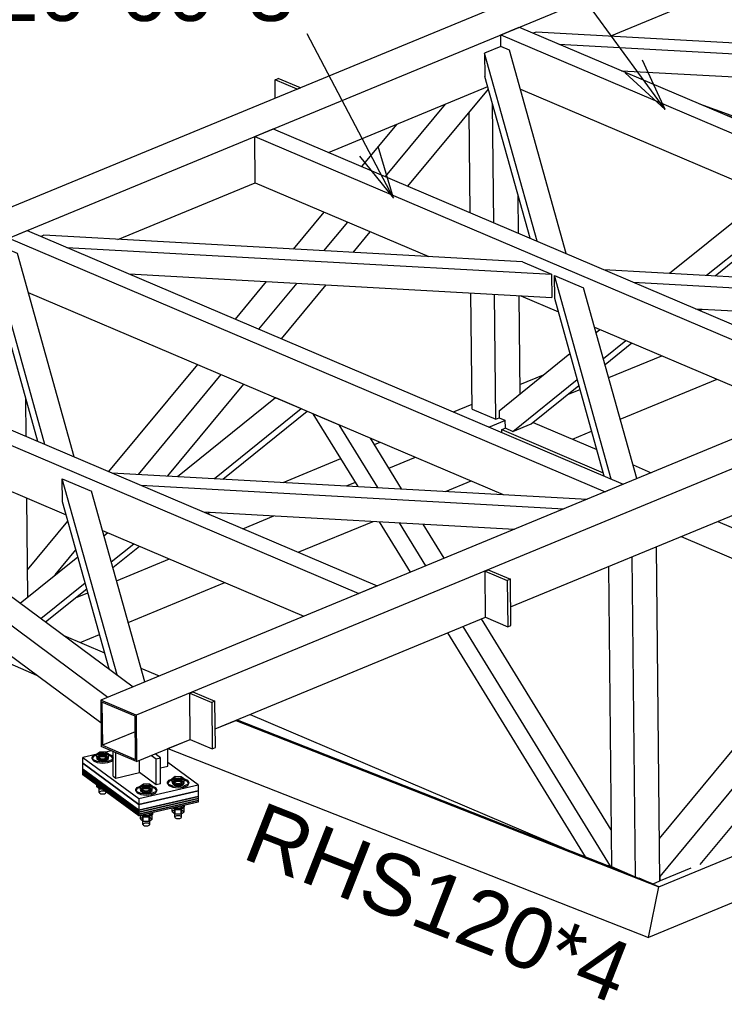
# Model space of a CAD drawing. Header units: millimetres. Extents: x 30 to 208467, y 44 to 15445.
# Tile 27 of 61: x 119808 to 121466, y 3998 to 6315. Entities that reach past the tile are written whole.
import ezdxf

# ---------------------------------------------------------------- set-up
doc = ezdxf.new("R2010")
doc.units = ezdxf.units.MM
doc.styles.add('Arial', font='ARIAL.TTF', dxfattribs={"height": 0.2})

# ---------------------------------------------------------------- blocks, each defined once
blk = doc.blocks.new('Part-21840 - 21771')
at = {"color": 7}
for p, q in [((120942, 5350.8), (120950.3, 5354.2)), ((121015.9, 5367.6), (121165.8, 5303.8)), ((120942.1, 5343.8), (120942, 5350.8)), ((120942, 5350.8), (121181.1, 5249)), ((121251.1, 5267.5), (121294.1, 5249.2)), ((121507.9, 5158.2), (121835.7, 5018.6)), ((121450.3, 5134.4), (121806.1, 4983)), ((121364.1, 5098.8), (121761.8, 4929.5)), ((121944.3, 4972.4), (122298.7, 4821.6)), ((121914.7, 4936.7), (122323.5, 4762.8)), ((121870.4, 4883.3), (122237.3, 4727.1))]:
    blk.add_line(p, q, dxfattribs=at)
blk = doc.blocks.new('Part-21776 - 21771')
at = {"color": 7}
for p, q in [((119010.3, 5464.6), (119069.8, 5489.1)), ((119069.8, 5489.1), (120074.9, 4745.6)), ((119011.1, 5391.9), (119010.3, 5464.6)), ((119010.3, 5464.6), (120015.4, 4721)), ((119011.1, 5391.9), (119999.1, 4661))]:
    blk.add_line(p, q, dxfattribs=at)
blk = doc.blocks.new('Part-21841 - 21771')
at = {"color": 7}
for p, q in [((119911.7, 4866.4), (120007.7, 4825.5)), ((119784.5, 4819.7), (119784.7, 4799.8)), ((119784.7, 4799.8), (119847.7, 4773)), ((120093.1, 4789.1), (120136, 4770.9)), ((120349.8, 4679.8), (121088.4, 4365.5))]:
    blk.add_line(p, q, dxfattribs=at)
blk = doc.blocks.new('Part-21848 - 21771')
at = {"color": 7}
for p, q in [((120867.7, 5861.1), (120865.3, 6097)), ((120923.3, 5837.4), (120920.5, 6116.8)), ((120981.3, 5812.7), (120980.4, 5902.1)), ((120872.4, 5398.5), (120869.6, 5672.3)), ((120928, 5374.9), (120925, 5669.2)), ((120985.1, 5435), (120982.8, 5666)), ((120872.4, 5398.5), (120928, 5374.9)), ((120928, 5374.9), (120936.2, 5378.3))]:
    blk.add_line(p, q, dxfattribs=at)
blk = doc.blocks.new('Part-21849 - 21771')
at = {"color": 7}
for p, q in [((119709.7, 5382.7), (119706.9, 5661.1)), ((119765.3, 5359.1), (119762.4, 5638.5)), ((119823.3, 5334.4), (119822.4, 5423.7)), ((119713.4, 5013), (119711.1, 5237.4)), ((119769.2, 4971.8), (119766.7, 5213.8)), ((119827.1, 4956.6), (119824.7, 5189.1))]:
    blk.add_line(p, q, dxfattribs=at)
blk = doc.blocks.new('Part-21798 - 21771')
at = {"color": 7}
for p, q in [((120939.9, 6279.8), (120983.1, 6297.7)), ((120940.2, 6252.6), (120939.9, 6279.8)), ((120939.9, 6279.8), (122343.1, 5682.5)), ((120983.1, 6297.7), (122386.3, 5700.4)), ((120940.2, 6252), (120940.2, 6252.6)), ((120985.9, 6151.8), (122103.6, 5676)), ((122386.3, 5700.4), (122343.1, 5682.5))]:
    blk.add_line(p, q, dxfattribs=at)
blk = doc.blocks.new('Part-21863 - 21771')
at = {"color": 7}
for p, q in [((121311.8, 4274.9), (129316, 7581.2)), ((129316, 7471.8), (121287.6, 4155.6)), ((121265.2, 4294.8), (121311.8, 4274.9)), ((121287.6, 4155.6), (121311.8, 4274.9))]:
    blk.add_line(p, q, dxfattribs=at)
blk = doc.blocks.new('Part-21799 - 21771')
at = {"color": 7}
for p, q in [((119781.9, 5801.5), (119825, 5819.3)), ((119825, 5819.3), (121228.2, 5222)), ((119782.1, 5774.2), (119781.9, 5801.5)), ((119781.9, 5801.5), (121185.1, 5204.2)), ((119782.1, 5773.6), (119782.1, 5774.2)), ((119827.9, 5673.4), (120945.6, 5197.6)), ((121228.2, 5222), (121185.1, 5204.2))]:
    blk.add_line(p, q, dxfattribs=at)
blk = doc.blocks.new('Part-21850 - 21771')
at = {"color": 7}
for p, q in [((121407.6, 5631.3), (121415, 5634.3)), ((121193.8, 5473), (121318.5, 5524.5)), ((120984.9, 5456.7), (121040.5, 5479.6)), ((121221.1, 5374.9), (121448.9, 5469)), ((121097.1, 5433.1), (121126.3, 5445.2)), ((120828.6, 5392.1), (120872.3, 5410.1)), ((120912, 5356.6), (120949.7, 5372.2)), ((121108.3, 5328.3), (121153.7, 5347.1)), ((120642.5, 5315.2), (120656.1, 5320.8)), ((120676.8, 5259.5), (120739.5, 5285.4)), ((120427.4, 5226.4), (120563.4, 5282.5)), ((120576.7, 5218.1), (120597.6, 5226.8)), ((120810.1, 5205.2), (120869.9, 5229.8)), ((120249.6, 5152.9), (120257, 5156)), ((120333, 5117.4), (120406.2, 5147.7)), ((120463.4, 5061.9), (120639.7, 5134.7)), ((120035.7, 4994.7), (120160.5, 5046.2)), ((120063.1, 4896.6), (120290.9, 4990.7)), ((119939, 4954.7), (119968.3, 4966.8)), ((119950.2, 4849.9), (119995.7, 4868.7))]:
    blk.add_line(p, q, dxfattribs=at)
blk = doc.blocks.new('Part-21888 - 21771')
at = {"color": 7}
for p, q in [((120267.8, 4646), (120316.4, 4666)), ((120316.4, 4666), (121311.8, 4274.9)), ((120319.8, 4667.4), (121219.4, 4314)), ((120156.4, 4600), (120208.9, 4621.6)), ((120156.4, 4600), (121287.6, 4155.6)), ((121311.8, 4274.9), (121265.2, 4294.8)), ((121287.6, 4155.6), (121311.8, 4274.9))]:
    blk.add_line(p, q, dxfattribs=at)
blk = doc.blocks.new('Part-21896 - 21771')
at = {"color": 7}
for p, q in [((121314, 4288.4), (121306.1, 5074.9)), ((121248.5, 5051.1), (121256.1, 4298.4)), ((121193.4, 5028.3), (121200.6, 4322)), ((121200.6, 4322), (121256.1, 4298.4)), ((121256.1, 4298.4), (121298.1, 4281.9)), ((121298.1, 4281.9), (121314, 4288.4))]:
    blk.add_line(p, q, dxfattribs=at)
blk = doc.blocks.new('Part-24640 - 21771')
at = {"color": 7}
for p, q in [((119956.2, 4542.6), (120088.2, 4445.8)), ((119956.2, 4538.1), (119956.2, 4542.6)), ((120088.2, 4441.3), (119956.2, 4538.1)), ((120088.2, 4445.8), (120227.7, 4478)), ((120227.7, 4473.4), (120088.2, 4441.3)), ((120227.7, 4478), (120227.7, 4473.4)), ((120088.2, 4445.8), (120088.2, 4441.3))]:
    blk.add_line(p, q, dxfattribs=at)
blk = doc.blocks.new('Part-22317 - 21771')
at = {"color": 7}
for p, q in [((120721.4, 5923.4), (120910.7, 6151.8)), ((120668.4, 5945.9), (120810, 6116.8)), ((120612.8, 5969.6), (120695.7, 6069.5)), ((120451.8, 5775.3), (120524.2, 5862.6)), ((120523.7, 5771.4), (120579.8, 5839)), ((120592.3, 5767.6), (120632.8, 5816.4)), ((120315.3, 5610.6), (120388.6, 5699)), ((120370.9, 5586.9), (120460.4, 5695)), ((120423.9, 5564.4), (120529, 5691.2)), ((120017.8, 5251.6), (120226.7, 5503.7)), ((120087.7, 5245.2), (120282.2, 5480)), ((120156.2, 5241.4), (120335.3, 5457.4)), ((119826.4, 5020.7), (119921.3, 5135.2)), ((119891.5, 5008.6), (119940.2, 5067.3))]:
    blk.add_line(p, q, dxfattribs=at)
blk = doc.blocks.new('Part-21989 - 21771')
at = {"color": 7}
for p, q in [((121337, 5718.5), (121567.5, 5904.2)), ((121567.5, 5904.2), (121628.5, 5878.2)), ((121424.3, 5713.7), (121628.5, 5878.2)), ((121444, 5712.6), (121642.3, 5872.4)), ((121164.1, 5579.2), (121173.1, 5586.4)), ((121181.2, 5517.8), (121234.1, 5560.5)), ((121185.1, 5504), (121247.9, 5554.6)), ((120935.7, 5395.1), (121102.7, 5529.7)), ((120968.5, 5346.5), (121119.9, 5468.4)), ((121011.7, 5364.3), (121123.7, 5454.5)), ((120935.7, 5395.1), (120935.8, 5378.5)), ((120935.8, 5378.5), (120949.7, 5372.5)), ((120949.7, 5372.5), (120949.9, 5354.4)), ((120949.9, 5354.4), (120968.5, 5346.5)), ((120968.5, 5346.5), (121011.7, 5364.3))]:
    blk.add_line(p, q, dxfattribs=at)
blk = doc.blocks.new('Part-21999 - 21771')
at = {"color": 7}
for p, q in [((120179, 5240.2), (120409.4, 5425.9)), ((120409.4, 5425.9), (120470.5, 5399.9)), ((120266.3, 5235.3), (120470.5, 5399.9)), ((120285.9, 5234.2), (120484.2, 5394)), ((120006.1, 5100.9), (120015, 5108.1)), ((120023.2, 5039.5), (120076.1, 5082.1)), ((120027.1, 5025.7), (120089.9, 5076.2)), ((119809.2, 4942.2), (119944.7, 5051.4)), ((119857.8, 4906.2), (119961.8, 4990)), ((119868.8, 4898.1), (119965.7, 4976.2))]:
    blk.add_line(p, q, dxfattribs=at)
blk = doc.blocks.new('Part-22000 - 21771')
at = {"color": 7}
for p, q in [((120603.9, 5216.6), (120498.6, 5387.9)), ((120498.6, 5387.9), (120559.7, 5361.9)), ((120650.6, 5214), (120559.7, 5361.9)), ((120706.6, 5210.9), (120633, 5330.7)), ((120727.7, 5015.2), (120654.7, 5133.9)), ((120763.6, 5030.1), (120701.4, 5131.3)), ((120806.8, 5047.9), (120757.4, 5128.2)), ((121199.7, 4408.6), (120894.7, 4904.9)), ((121139.3, 4345.5), (120815.5, 4872.2)), ((121197.9, 4323.4), (120851.5, 4887.1)), ((121193.2, 4324.3), (121193.2, 4325.4)), ((121193.2, 4325.4), (121197.9, 4323.4)), ((121196.1, 4323.1), (121196.1, 4324.1)), ((121197.9, 4323.4), (121200.6, 4322.3)), ((121209.8, 4317.8), (121209.6, 4318.2))]:
    blk.add_line(p, q, dxfattribs=at)
blk = doc.blocks.new('Part-22011 - 21771')
at = {"color": 7}
for p, q in [((128068.4, 9294.3), (118918.3, 5514.7)), ((119001.7, 5479.2), (128151.8, 9258.8)), ((121196.9, 6276.6), (121520, 6410.1)), ((120534.5, 6003), (120909.1, 6157.7)), ((120038.9, 5798.3), (120362, 5931.7))]:
    blk.add_line(p, q, dxfattribs=at)
blk = doc.blocks.new('Part-24637 - 21771')
at = {"color": 7}
for p, q in [((119956.2, 4551.8), (120088.2, 4454.9)), ((119956.2, 4547.2), (119956.2, 4551.8)), ((120088.2, 4450.4), (119956.2, 4547.2)), ((120088.2, 4454.9), (120227.7, 4487.1)), ((120227.7, 4482.5), (120088.2, 4450.4)), ((120227.7, 4487.1), (120227.7, 4482.5)), ((120088.2, 4454.9), (120088.2, 4450.4))]:
    blk.add_line(p, q, dxfattribs=at)
blk = doc.blocks.new('Part-22086 - 21771')
at = {"color": 7}
for p, q in [((120024.1, 4594.7), (119956.2, 4579.1)), ((119956.2, 4579.1), (120088.2, 4482.3)), ((119956.2, 4565.4), (119956.2, 4579.1)), ((120088.2, 4468.6), (119956.2, 4565.4)), ((120227.7, 4514.4), (120156, 4567.1)), ((120088.2, 4482.3), (120227.7, 4514.4)), ((120227.7, 4500.8), (120088.2, 4468.6)), ((120227.7, 4514.4), (120227.7, 4500.8)), ((120088.2, 4482.3), (120088.2, 4468.6))]:
    blk.add_line(p, q, dxfattribs=at)
blk = doc.blocks.new('Part-22173 - 21771')
at = {"color": 7}
for p, q in [((120028, 4534.9), (120028, 4593.1)), ((120033.8, 4530.6), (120033.8, 4590.6)), ((120156, 4558.7), (120156, 4599.8)), ((120033.8, 4530.6), (120089.7, 4543.4)), ((120139.2, 4554.8), (120156, 4558.7)), ((120028, 4534.9), (120033.8, 4530.6))]:
    blk.add_line(p, q, dxfattribs=at)
blk = doc.blocks.new('Part-22175 - 21771')
at = {"color": 7}
for p, q in [((120089.7, 4543.4), (120089.7, 4572.4)), ((120117.8, 4584), (120128.8, 4575.9)), ((120139.2, 4578.5), (120126.8, 4587.7)), ((120128.8, 4575.9), (120139.2, 4578.5)), ((120128.8, 4514.7), (120128.8, 4575.9)), ((120139.2, 4517.1), (120139.2, 4578.5)), ((120128.8, 4514.7), (120089.7, 4543.4)), ((120139.2, 4517.1), (120128.8, 4514.7))]:
    blk.add_line(p, q, dxfattribs=at)
blk = doc.blocks.new('Bolt-67258 - 21771')
at = {"color": 7}
for p, q in [((119989.3, 4587.7), (119996.4, 4592.6)), ((119990.9, 4587.5), (120003.5, 4588.8)), ((119996.4, 4583.5), (119996.4, 4592.6)), ((119996.4, 4592.6), (120010.2, 4592.5)), ((120003.5, 4588.8), (120015.9, 4587.4)), ((120010.2, 4583.4), (120010.2, 4592.5)), ((120010.2, 4592.5), (120017, 4587.6)), ((119978.1, 4578.7), (119981.6, 4583.8)), ((119981.6, 4581), (119978.1, 4575.9)), ((119981.3, 4573.5), (119978.1, 4578.7)), ((119978.1, 4575.9), (119978.1, 4578.7)), ((119978.1, 4575.9), (119981.3, 4570.8)), ((119990.4, 4569.7), (119981.3, 4573.5)), ((119981.3, 4570.8), (119990.4, 4567)), ((119981.6, 4583.8), (119990.9, 4587.5)), ((119990.9, 4584.8), (119981.6, 4581)), ((119989.3, 4578.6), (119989.3, 4587.7)), ((119996, 4582.7), (119989.3, 4587.7)), ((119996.4, 4583.5), (119989.3, 4578.6)), ((119989.3, 4578.6), (119996, 4573.6)), ((119990.2, 4576.4), (119991.3, 4578)), ((119990.4, 4574.7), (119990.2, 4576.4)), ((119991.8, 4573.2), (119990.4, 4574.7)), ((120002.8, 4568.2), (119990.4, 4569.7)), ((119990.4, 4567), (120002.8, 4565.5)), ((120003.5, 4586.1), (119990.9, 4584.8)), ((119991.3, 4578), (119993.6, 4579.4)), ((119994.3, 4571.9), (119991.8, 4573.2)), ((119993.6, 4579.4), (119996.8, 4580.4)), ((119997.7, 4570.9), (119994.3, 4571.9)), ((119995.1, 4578.6), (119996.3, 4580.2)), ((119996.2, 4576.9), (119995.1, 4578.6)), ((119995.1, 4575.8), (119995.1, 4578.6)), ((119996, 4573.6), (119996, 4582.7)), ((120009.9, 4582.7), (119996, 4582.7)), ((119996, 4573.6), (120009.9, 4573.6)), ((119999, 4575.7), (119996.2, 4576.9)), ((119996.3, 4580.2), (119999.2, 4581.4)), ((119996.4, 4583.5), (120010.2, 4583.4)), ((119996.8, 4580.4), (120000.6, 4581)), ((120001.6, 4570.5), (119997.7, 4570.9)), ((120003, 4575.2), (119999, 4575.7)), ((119999.2, 4581.4), (120003.2, 4581.8)), ((120000.6, 4581), (120004.7, 4581.1)), ((120005.7, 4570.5), (120001.6, 4570.5)), ((120015.3, 4569.6), (120002.8, 4568.2)), ((120002.8, 4565.5), (120015.3, 4566.8)), ((120007, 4575.7), (120003, 4575.2)), ((120003.2, 4581.8), (120007.2, 4581.3)), ((120015.9, 4584.6), (120003.5, 4586.1)), ((120004.7, 4581.1), (120008.6, 4580.6)), ((120009.5, 4571.1), (120005.7, 4570.5)), ((120010, 4576.8), (120007, 4575.7)), ((120007.2, 4581.3), (120010.1, 4580.1)), ((120008.6, 4580.6), (120012, 4579.7)), ((120012.7, 4572.2), (120009.5, 4571.1)), ((120017, 4587.6), (120009.9, 4582.7)), ((120009.9, 4573.6), (120009.9, 4582.7)), ((120009.9, 4573.6), (120017, 4578.4)), ((120011.1, 4578.5), (120010, 4576.8)), ((120010.1, 4580.1), (120011.1, 4578.5)), ((120010.2, 4583.4), (120017, 4578.4)), ((120011.1, 4575.7), (120011.1, 4578.5)), ((120012, 4579.7), (120014.5, 4578.4)), ((120014.9, 4573.6), (120012.7, 4572.2)), ((120014.5, 4578.4), (120015.9, 4576.8)), ((120016, 4575.2), (120014.9, 4573.6)), ((120024.6, 4573.3), (120015.3, 4569.6)), ((120015.3, 4566.8), (120024.6, 4570.5)), ((120015.9, 4587.4), (120024.9, 4583.5)), ((120024.9, 4580.8), (120015.9, 4584.6)), ((120015.9, 4576.8), (120016, 4575.2)), ((120017, 4578.4), (120017, 4587.6)), ((120028, 4578.1), (120024.6, 4573.3)), ((120024.6, 4570.5), (120028, 4575.4)), ((120024.9, 4583.5), (120028, 4578.7)), ((120028, 4575.9), (120024.9, 4580.8)), ((120155.8, 4520.6), (120159.3, 4525.7)), ((120159.3, 4523), (120155.8, 4517.9)), ((120159, 4515.5), (120155.8, 4520.6)), ((120155.8, 4517.9), (120155.8, 4520.6)), ((120159.3, 4525.7), (120168.6, 4529.5)), ((120168.6, 4526.7), (120159.3, 4523)), ((120166.9, 4529.7), (120174, 4534.6)), ((120166.9, 4520.6), (120166.9, 4529.7)), ((120173.7, 4524.7), (120166.9, 4529.7)), ((120174, 4525.5), (120166.9, 4520.6)), ((120166.9, 4520.6), (120173.7, 4515.6)), ((120167.9, 4518.4), (120169, 4520)), ((120168.6, 4529.5), (120181.1, 4530.8)), ((120181.1, 4528), (120168.6, 4526.7)), ((120169, 4520), (120171.3, 4521.4)), ((120171.3, 4521.4), (120174.4, 4522.4)), ((120172.8, 4520.5), (120173.9, 4522.2)), ((120173.8, 4518.9), (120172.8, 4520.5)), ((120172.8, 4517.8), (120172.8, 4520.5)), ((120173.7, 4515.6), (120173.7, 4524.7)), ((120187.6, 4524.6), (120173.7, 4524.7)), ((120176.7, 4517.7), (120173.8, 4518.9)), ((120173.9, 4522.2), (120176.9, 4523.4)), ((120174, 4525.5), (120174, 4534.6)), ((120174, 4534.6), (120187.9, 4534.5)), ((120174, 4525.5), (120187.9, 4525.4)), ((120174.4, 4522.4), (120178.3, 4523)), ((120176.9, 4523.4), (120180.9, 4523.8)), ((120178.3, 4523), (120182.3, 4523.1)), ((120180.9, 4523.8), (120184.9, 4523.3)), ((120181.1, 4530.8), (120193.6, 4529.3)), ((120193.6, 4526.6), (120181.1, 4528)), ((120182.3, 4523.1), (120186.2, 4522.6)), ((120187.7, 4518.8), (120184.7, 4517.6)), ((120184.9, 4523.3), (120187.8, 4522.1)), ((120186.2, 4522.6), (120189.6, 4521.7)), ((120194.7, 4529.5), (120187.6, 4524.6)), ((120187.6, 4515.5), (120187.6, 4524.6)), ((120187.6, 4515.5), (120194.7, 4520.4)), ((120188.8, 4520.4), (120187.7, 4518.8)), ((120187.8, 4522.1), (120188.8, 4520.4)), ((120187.9, 4525.4), (120187.9, 4534.5)), ((120187.9, 4534.5), (120194.7, 4529.5)), ((120187.9, 4525.4), (120194.7, 4520.4)), ((120188.8, 4517.7), (120188.8, 4520.4)), ((120189.6, 4521.7), (120192.1, 4520.4)), ((120192.1, 4520.4), (120193.5, 4518.8)), ((120193.5, 4518.8), (120193.7, 4517.1)), ((120193.6, 4529.3), (120202.6, 4525.5)), ((120202.6, 4522.8), (120193.6, 4526.6)), ((120194.7, 4520.4), (120194.7, 4529.5)), ((120205.8, 4520.4), (120202.3, 4515.2)), ((120202.6, 4525.5), (120205.8, 4520.4)), ((120205.8, 4517.6), (120202.6, 4522.8)), ((120205.8, 4517.6), (120205.8, 4520.4)), ((119989.3, 4509.5), (119989.3, 4513.8)), ((119992.3, 4511.6), (119989.3, 4509.5)), ((119996, 4504.5), (119989.3, 4509.5)), ((119995.1, 4496.5), (119995.1, 4509.5)), ((119996.3, 4498.2), (119995.1, 4496.5)), ((119995.1, 4496.5), (119996.2, 4494.9)), ((119996, 4504.5), (119996, 4508.8)), ((120002, 4504.5), (119996, 4504.5)), ((119999.2, 4499.3), (119996.3, 4498.2)), ((120003.2, 4499.8), (119999.2, 4499.3)), ((120007.2, 4499.3), (120003.2, 4499.8)), ((120010.1, 4498.1), (120007.2, 4499.3)), ((120010, 4494.8), (120011.1, 4496.4)), ((120011.1, 4496.4), (120010.1, 4498.1)), ((120011.1, 4496.4), (120011.1, 4497.8)), ((120080.8, 4503.3), (120084.3, 4508.5)), ((120084.3, 4505.7), (120080.8, 4500.6)), ((120084, 4498.2), (120080.8, 4503.3)), ((120080.8, 4500.6), (120080.8, 4503.3)), ((120080.8, 4500.6), (120084, 4495.5)), ((120093, 4494.4), (120084, 4498.2)), ((120084, 4495.5), (120093, 4491.6)), ((120084.3, 4508.5), (120093.6, 4512.2)), ((120093.6, 4509.4), (120084.3, 4505.7)), ((120091.9, 4512.4), (120099, 4517.3)), ((120091.9, 4503.3), (120091.9, 4512.4)), ((120098.7, 4507.4), (120091.9, 4512.4)), ((120099, 4508.2), (120091.9, 4503.3)), ((120091.9, 4503.3), (120098.7, 4498.3)), ((120092.9, 4501.1), (120094, 4502.7)), ((120093, 4499.4), (120092.9, 4501.1)), ((120094.4, 4497.9), (120093, 4499.4)), ((120093.6, 4512.2), (120106.1, 4513.5)), ((120106.1, 4510.8), (120093.6, 4509.4)), ((120094, 4502.7), (120096.2, 4504.1)), ((120097, 4496.6), (120094.4, 4497.9)), ((120096.2, 4504.1), (120099.4, 4505.1)), ((120100.3, 4495.6), (120097, 4496.6)), ((120097.8, 4503.3), (120098.9, 4504.9)), ((120098.8, 4501.6), (120097.8, 4503.3)), ((120097.8, 4500.5), (120097.8, 4503.3)), ((120098.7, 4498.3), (120098.7, 4507.4)), ((120112.5, 4507.4), (120098.7, 4507.4)), ((120098.7, 4498.3), (120112.5, 4498.2)), ((120101.7, 4500.4), (120098.8, 4501.6)), ((120098.9, 4504.9), (120101.9, 4506.1)), ((120099, 4508.2), (120099, 4517.3)), ((120099, 4517.3), (120112.9, 4517.2)), ((120099, 4508.2), (120112.9, 4508.1)), ((120099.4, 4505.1), (120103.2, 4505.7)), ((120104.2, 4495.2), (120100.3, 4495.6)), ((120105.7, 4499.9), (120101.7, 4500.4)), ((120101.9, 4506.1), (120105.9, 4506.5)), ((120103.2, 4505.7), (120107.3, 4505.8)), ((120109.7, 4500.3), (120105.7, 4499.9)), ((120105.9, 4506.5), (120109.9, 4506)), ((120106.1, 4513.5), (120118.6, 4512)), ((120118.6, 4509.3), (120106.1, 4510.8)), ((120107.3, 4505.8), (120111.2, 4505.3)), ((120112.1, 4495.8), (120108.3, 4495.2)), ((120112.6, 4501.5), (120109.7, 4500.3)), ((120109.9, 4506), (120112.8, 4504.8)), ((120111.2, 4505.3), (120114.6, 4504.4)), ((120115.3, 4496.9), (120112.1, 4495.8)), ((120119.6, 4512.3), (120112.5, 4507.4)), ((120112.5, 4498.2), (120112.5, 4507.4)), ((120112.5, 4498.2), (120119.6, 4503.1)), ((120113.8, 4503.2), (120112.6, 4501.5)), ((120112.8, 4504.8), (120113.8, 4503.2)), ((120112.9, 4508.1), (120112.9, 4517.2)), ((120112.9, 4517.2), (120119.6, 4512.3)), ((120112.9, 4508.1), (120119.6, 4503.1)), ((120113.8, 4500.4), (120113.8, 4503.2)), ((120114.6, 4504.4), (120117.1, 4503.1)), ((120117.6, 4498.2), (120115.3, 4496.9)), ((120117.1, 4503.1), (120118.5, 4501.5)), ((120118.7, 4499.9), (120117.6, 4498.2)), ((120127.3, 4498), (120118, 4494.2)), ((120118.5, 4501.5), (120118.7, 4499.9)), ((120118.6, 4512), (120127.6, 4508.2)), ((120127.6, 4505.5), (120118.6, 4509.3)), ((120119.6, 4503.1), (120119.6, 4512.3)), ((120130.8, 4503.1), (120127.3, 4498)), ((120127.3, 4495.2), (120130.8, 4500.3)), ((120127.6, 4508.2), (120130.8, 4503.1)), ((120130.8, 4500.3), (120127.6, 4505.5)), ((120130.8, 4500.3), (120130.8, 4503.1)), ((120155.8, 4517.9), (120159, 4512.7)), ((120168, 4511.7), (120159, 4515.5)), ((120159, 4512.7), (120168, 4508.9)), ((120168.1, 4516.7), (120167.9, 4518.4)), ((120180.5, 4510.2), (120168, 4511.7)), ((120168, 4508.9), (120180.5, 4507.5)), ((120169.5, 4515.1), (120168.1, 4516.7)), ((120172, 4513.8), (120169.5, 4515.1)), ((120175.4, 4512.9), (120172, 4513.8)), ((120173.7, 4515.6), (120187.6, 4515.5)), ((120179.3, 4512.4), (120175.4, 4512.9)), ((120180.7, 4517.2), (120176.7, 4517.7)), ((120183.3, 4512.5), (120179.3, 4512.4)), ((120193, 4511.5), (120180.5, 4510.2)), ((120180.5, 4507.5), (120193, 4508.8)), ((120184.7, 4517.6), (120180.7, 4517.2)), ((120187.2, 4513.1), (120183.3, 4512.5)), ((120190.3, 4514.1), (120187.2, 4513.1)), ((120192.6, 4515.5), (120190.3, 4514.1)), ((120193.7, 4517.1), (120192.6, 4515.5)), ((120202.3, 4515.2), (120193, 4511.5)), ((120193, 4508.8), (120202.3, 4512.5)), ((120202.3, 4512.5), (120205.8, 4517.6)), ((119996.2, 4494.9), (119999, 4493.7)), ((119999, 4493.7), (120003, 4493.2)), ((120003, 4493.2), (120007, 4493.6)), ((120007, 4493.6), (120010, 4494.8)), ((120105.5, 4492.9), (120093, 4494.4)), ((120093, 4491.6), (120105.5, 4490.2)), ((120108.3, 4495.2), (120104.2, 4495.2)), ((120118, 4494.2), (120105.5, 4492.9)), ((120105.5, 4490.2), (120118, 4491.5)), ((120118, 4491.5), (120127.3, 4495.2)), ((120166.9, 4451.5), (120166.9, 4459.4)), ((120174, 4456.4), (120166.9, 4451.5)), ((120166.9, 4451.5), (120173.7, 4446.5)), ((120168.7, 4459.8), (120173.1, 4458)), ((120173.7, 4458.4), (120171, 4460.3)), ((120172.8, 4438.5), (120172.8, 4460.8)), ((120173.1, 4460.7), (120172.9, 4460.8)), ((120180.6, 4459.8), (120173.1, 4460.7)), ((120173.1, 4458), (120180.6, 4457.1)), ((120173.7, 4446.5), (120173.7, 4458.4)), ((120187.6, 4458.3), (120173.7, 4458.4)), ((120174, 4456.4), (120174, 4461)), ((120174, 4456.4), (120187.9, 4456.3)), ((120174.9, 4461.2), (120175.4, 4461.1)), ((120175.4, 4461.1), (120179.3, 4460.7)), ((120179.3, 4460.7), (120183.3, 4460.7)), ((120188.1, 4460.6), (120180.6, 4459.8)), ((120180.6, 4457.1), (120188.1, 4457.9)), ((120183.3, 4460.7), (120187.2, 4461.3)), ((120187.2, 4461.3), (120190.3, 4462.4)), ((120194.7, 4463.2), (120187.6, 4458.3)), ((120187.6, 4446.4), (120187.6, 4458.3)), ((120187.6, 4446.4), (120194.7, 4451.3)), ((120187.9, 4456.3), (120187.9, 4464.2)), ((120187.9, 4456.3), (120194.7, 4451.3)), ((120193.7, 4462.8), (120188.1, 4460.6)), ((120188.1, 4457.9), (120193.7, 4460.1)), ((120188.8, 4438.4), (120188.8, 4464.4)), ((120190.3, 4462.4), (120192.6, 4463.8)), ((120191.9, 4465.2), (120194.7, 4463.2)), ((120192.6, 4463.8), (120193.7, 4465.4)), ((120195.8, 4465.9), (120193.7, 4462.8)), ((120193.7, 4465.4), (120193.7, 4465.6)), ((120193.7, 4465.4), (120193.7, 4465.6)), ((120193.7, 4460.1), (120195.8, 4463.2)), ((120195.8, 4463.2), (120194.2, 4465.7)), ((120194.7, 4451.3), (120194.7, 4463.2)), ((120195.7, 4466), (120195.8, 4465.9)), ((120195.8, 4463.2), (120195.8, 4465.9)), ((120091.9, 4434.2), (120091.9, 4442.1)), ((120099, 4439.1), (120091.9, 4434.2)), ((120091.9, 4434.2), (120098.7, 4429.2)), ((120093.7, 4442.5), (120098.1, 4440.7)), ((120098.7, 4441.1), (120096, 4443.1)), ((120097.8, 4421.2), (120097.8, 4443.5)), ((120098.1, 4443.4), (120097.9, 4443.5)), ((120105.6, 4442.5), (120098.1, 4443.4)), ((120098.1, 4440.7), (120105.6, 4439.8)), ((120098.7, 4429.2), (120098.7, 4441.1)), ((120112.5, 4441), (120098.7, 4441.1)), ((120098.7, 4429.2), (120112.5, 4429.2)), ((120099, 4439.1), (120099, 4443.8)), ((120099, 4439.1), (120112.9, 4439)), ((120099.9, 4444), (120100.3, 4443.9)), ((120100.3, 4443.9), (120104.2, 4443.4)), ((120104.2, 4443.4), (120108.3, 4443.5)), ((120113.1, 4443.3), (120105.6, 4442.5)), ((120105.6, 4439.8), (120113.1, 4440.6)), ((120108.3, 4443.5), (120112.1, 4444)), ((120112.1, 4444), (120115.3, 4445.1)), ((120119.6, 4445.9), (120112.5, 4441)), ((120112.5, 4429.2), (120112.5, 4441)), ((120112.5, 4429.2), (120119.6, 4434)), ((120112.9, 4439), (120112.9, 4447)), ((120112.9, 4439), (120119.6, 4434)), ((120118.7, 4445.6), (120113.1, 4443.3)), ((120113.1, 4440.6), (120118.7, 4442.8)), ((120113.8, 4421.1), (120113.8, 4447.2)), ((120115.3, 4445.1), (120117.6, 4446.5)), ((120116.9, 4447.9), (120119.6, 4445.9)), ((120117.6, 4446.5), (120118.7, 4448.1)), ((120120.8, 4448.6), (120118.7, 4445.6)), ((120118.7, 4448.1), (120118.7, 4448.3)), ((120118.7, 4448.1), (120118.7, 4448.3)), ((120118.7, 4442.8), (120120.8, 4445.9)), ((120120.8, 4445.9), (120119.2, 4448.4)), ((120119.6, 4434), (120119.6, 4445.9)), ((120120.7, 4448.8), (120120.8, 4448.6)), ((120120.8, 4445.9), (120120.8, 4448.6)), ((120173.9, 4440.1), (120172.8, 4438.5)), ((120172.8, 4438.5), (120173.8, 4436.8)), ((120173.7, 4446.5), (120187.6, 4446.4)), ((120173.8, 4436.8), (120176.7, 4435.6)), ((120176.9, 4441.3), (120173.9, 4440.1)), ((120176.7, 4435.6), (120180.7, 4435.2)), ((120180.9, 4441.7), (120176.9, 4441.3)), ((120180.7, 4435.2), (120184.7, 4435.6)), ((120184.9, 4441.3), (120180.9, 4441.7)), ((120184.7, 4435.6), (120187.7, 4436.8)), ((120187.8, 4440.1), (120184.9, 4441.3)), ((120187.7, 4436.8), (120188.8, 4438.4)), ((120188.8, 4438.4), (120187.8, 4440.1)), ((120098.9, 4422.8), (120097.8, 4421.2)), ((120097.8, 4421.2), (120098.8, 4419.6)), ((120098.8, 4419.6), (120101.7, 4418.3)), ((120101.9, 4424), (120098.9, 4422.8)), ((120101.7, 4418.3), (120105.7, 4417.9)), ((120105.9, 4424.5), (120101.9, 4424)), ((120105.7, 4417.9), (120109.7, 4418.3)), ((120109.9, 4424), (120105.9, 4424.5)), ((120109.7, 4418.3), (120112.6, 4419.5)), ((120112.8, 4422.8), (120109.9, 4424)), ((120112.6, 4419.5), (120113.8, 4421.1)), ((120113.8, 4421.1), (120112.8, 4422.8))]:
    blk.add_line(p, q, dxfattribs=at)
blk = doc.blocks.new('Part-22259 - 21771')
at = {"color": 7}
for p, q in [((121023.1, 6286.3), (121016.4, 6283.5)), ((122148.7, 6223.8), (121023.1, 6286.3)), ((121076.6, 6257.8), (122217.4, 6194.6)), ((122148.7, 6223.8), (122217.4, 6194.6)), ((121223.6, 6195.2), (122218, 6140.1)), ((122217.4, 6194.6), (122218, 6140.1))]:
    blk.add_line(p, q, dxfattribs=at)
blk = doc.blocks.new('Part-22274 - 21771')
at = {"color": 7}
for p, q in [((120360.9, 6040.7), (120404, 6058.5)), ((120404, 6058.5), (121807.2, 5461.2)), ((120362, 5931.7), (120360.9, 6040.7)), ((120360.9, 6040.7), (121764.1, 5443.4)), ((120362, 5931.7), (120770.9, 5757.6)), ((120986.7, 5665.8), (121075.3, 5628.1)), ((121160.6, 5591.7), (121634.7, 5389.9)), ((121807.2, 5461.2), (121764.1, 5443.4))]:
    blk.add_line(p, q, dxfattribs=at)
blk = doc.blocks.new('Part-22275 - 21771')
at = {"color": 7}
for p, q in [((120940.1, 6252), (120901.8, 6236.2)), ((121025.2, 5794.1), (120901.8, 6236.2)), ((120901.8, 6236.2), (120902.4, 6181.7)), ((120960.3, 6243.4), (120940.1, 6252)), ((121093.9, 5764.8), (120960.3, 6243.4)), ((121008.6, 5801.1), (120902.4, 6181.7))]:
    blk.add_line(p, q, dxfattribs=at)
blk = doc.blocks.new('Part-22276 - 21771')
at = {"color": 7}
for p, q in [((121182.5, 5727.1), (122300.8, 5665.1)), ((121251.3, 5697.8), (122246.5, 5642.6)), ((121398.3, 5635.2), (122130.3, 5594.6))]:
    blk.add_line(p, q, dxfattribs=at)
blk = doc.blocks.new('Part-22277 - 21771')
at = {"color": 7}
for p, q in [((121066.7, 5658.9), (121066.1, 5713.3)), ((121066.1, 5713.3), (121134.8, 5684.1)), ((121199.9, 5234.1), (121066.1, 5713.3)), ((121260.1, 5235.2), (121134.8, 5684.1)), ((121183.3, 5241.1), (121066.7, 5658.9))]:
    blk.add_line(p, q, dxfattribs=at)
blk = doc.blocks.new('Part-22278 - 21771')
at = {"color": 7}
for p, q in [((119865, 5807.9), (119858.3, 5805.1)), ((120990.7, 5745.5), (119865, 5807.9)), ((119918.5, 5779.5), (121059.4, 5716.2)), ((120990.7, 5745.5), (121059.4, 5716.2)), ((120065.6, 5716.9), (121059.9, 5661.7)), ((121059.4, 5716.2), (121059.9, 5661.7))]:
    blk.add_line(p, q, dxfattribs=at)
blk = doc.blocks.new('Part-22304 - 21771')
at = {"color": 7}
for p, q in [((122354.2, 5466.9), (122405.6, 5529)), ((121314.6, 4299.2), (122295.7, 5483)), ((121409.3, 4326.8), (122350.5, 5462.6)), ((121313, 4388), (122182.2, 5436.8)), ((121386.8, 4318.5), (121314.7, 4288.7)), ((121386.8, 4317.6), (121386.8, 4318.5)), ((121313.9, 4299.5), (121314.6, 4299.2)), ((121314.7, 4288.7), (121314, 4289)), ((121314.7, 4288.7), (121314.6, 4299.2))]:
    blk.add_line(p, q, dxfattribs=at)
blk = doc.blocks.new('Part-22316 - 21771')
at = {"color": 7}
for p, q in [((122029.6, 5888), (121408.6, 6116.5)), ((122085.2, 5864.3), (121464.1, 6092.9)), ((122085.2, 5864.3), (122029.6, 5888)), ((122085.3, 5853.8), (122085.2, 5864.3)), ((122055, 5841.3), (122085.3, 5853.8))]:
    blk.add_line(p, q, dxfattribs=at)
blk = doc.blocks.new('Part-22359 - 21771')
at = {"color": 7}
for p, q in [((119202.8, 5562.3), (119246, 5580.1)), ((119203.9, 5453.4), (119202.8, 5562.3)), ((119202.8, 5562.3), (120606, 4965)), ((119246, 5580.1), (120649.2, 4982.8)), ((119203.9, 5453.4), (119917.2, 5149.7)), ((120002.6, 5113.4), (120476.7, 4911.6)), ((120649.2, 4982.8), (120606, 4965))]:
    blk.add_line(p, q, dxfattribs=at)
blk = doc.blocks.new('Part-22360 - 21771')
at = {"color": 7}
for p, q in [((119782.1, 5773.6), (119743.8, 5757.8)), ((119802.3, 5765), (119782.1, 5773.6)), ((119867.2, 5315.7), (119743.8, 5757.8)), ((119743.8, 5757.8), (119744.3, 5703.3)), ((119935.9, 5286.5), (119802.3, 5765)), ((119850.6, 5322.8), (119744.3, 5703.3))]:
    blk.add_line(p, q, dxfattribs=at)
blk = doc.blocks.new('Part-22361 - 21771')
at = {"color": 7}
for p, q in [((120024.5, 5248.7), (121142.8, 5186.7)), ((120093.2, 5219.5), (121088.5, 5164.3)), ((120240.3, 5156.9), (120972.3, 5116.3))]:
    blk.add_line(p, q, dxfattribs=at)
blk = doc.blocks.new('Part-22370 - 21771')
at = {"color": 7}
for p, q in [((120036.8, 4773.8), (119908.1, 5235)), ((119908.6, 5180.5), (119908.1, 5235)), ((119908.1, 5235), (119976.8, 5205.7)), ((120102.1, 4756.8), (119976.8, 5205.7)), ((120018.4, 4787.4), (119908.6, 5180.5))]:
    blk.add_line(p, q, dxfattribs=at)
blk = doc.blocks.new('Part-24634 - 21771')
at = {"color": 7}
for p, q in [((119956.2, 4565.4), (120088.2, 4468.6)), ((119956.2, 4551.8), (119956.2, 4565.4)), ((120088.2, 4454.9), (119956.2, 4551.8)), ((120088.2, 4468.6), (120227.7, 4500.8)), ((120227.7, 4500.8), (120227.7, 4487.1)), ((120227.7, 4487.1), (120088.2, 4454.9)), ((120088.2, 4468.6), (120088.2, 4454.9))]:
    blk.add_line(p, q, dxfattribs=at)
blk = doc.blocks.new('Part-24636 - 21771')
at = {"color": 7}
for p, q in [((119956.2, 4547.2), (120088.2, 4450.4)), ((119956.2, 4542.6), (119956.2, 4547.2)), ((120088.2, 4445.8), (119956.2, 4542.6)), ((120088.2, 4450.4), (120227.7, 4482.5)), ((120227.7, 4478), (120088.2, 4445.8)), ((120227.7, 4482.5), (120227.7, 4478)), ((120088.2, 4450.4), (120088.2, 4445.8))]:
    blk.add_line(p, q, dxfattribs=at)
blk = doc.blocks.new('Part-67247 - 21771')
at = {"color": 7}
for p, q in [((120903.1, 5017.8), (120910.3, 5020.8)), ((120904.2, 4908.9), (120903.1, 5017.8)), ((120903.1, 5017.8), (120955.2, 4995.6)), ((120910.3, 5020.8), (120962.4, 4998.6)), ((120962.4, 4998.6), (120955.2, 4995.6)), ((120955.2, 4995.6), (120956.3, 4886.7)), ((120963.5, 4889.7), (120962.4, 4998.6)), ((120904.2, 4908.9), (120956.3, 4886.7)), ((120956.3, 4886.7), (120963.5, 4889.7))]:
    blk.add_line(p, q, dxfattribs=at)
blk = doc.blocks.new('Part-66569 - 21771')
at = {"color": 7}
for p, q in [((120408.9, 6174.1), (120416.1, 6177.1)), ((120461, 6151.9), (120408.9, 6174.1)), ((120409.3, 6130.6), (120408.9, 6174.1)), ((120468.2, 6154.9), (120416.1, 6177.1)), ((120461, 6151.9), (120468.2, 6154.9))]:
    blk.add_line(p, q, dxfattribs=at)
blk = doc.blocks.new('Part-67150 - 21771')
at = {"color": 7}
for p, q in [((129555, 8661.5), (119998.6, 4714.1)), ((129638.3, 8626.1), (120081.9, 4678.6)), ((120963.1, 4933.2), (121599.6, 5196.1)), ((120267.8, 4646), (120904.2, 4908.9)), ((119998.6, 4714.1), (119999.7, 4605.1)), ((120081.9, 4678.6), (119998.6, 4714.1)), ((120079.2, 4676.1), (120001.4, 4709.3)), ((120001.4, 4709.3), (120002.4, 4607.6)), ((120080.2, 4574.5), (120079.2, 4676.1)), ((120081.9, 4678.6), (120083, 4569.6)), ((120079.6, 4639.4), (120002.4, 4607.6)), ((120083, 4569.6), (120208.9, 4621.6)), ((120083, 4569.6), (119999.7, 4605.1)), ((120002.4, 4607.6), (120080.2, 4574.5))]:
    blk.add_line(p, q, dxfattribs=at)
blk = doc.blocks.new('Part-67256 - 21771')
at = {"color": 7}
for p, q in [((120207.8, 4730.6), (120215, 4733.6)), ((120208.9, 4621.6), (120207.8, 4730.6)), ((120207.8, 4730.6), (120259.9, 4708.4)), ((120215, 4733.6), (120267.1, 4711.4)), ((120267.1, 4711.4), (120259.9, 4708.4)), ((120259.9, 4708.4), (120261, 4599.5)), ((120268.2, 4602.4), (120267.1, 4711.4)), ((120208.9, 4621.6), (120261, 4599.5)), ((120261, 4599.5), (120268.2, 4602.4))]:
    blk.add_line(p, q, dxfattribs=at)
blk = doc.blocks.new('Mark-27139 - 21771')
at = {"color": 136}
for p, q in [((121326.7, 6104.1), (121015.5, 6528.8)), ((121326.7, 6104.1), (121273, 6219.7)), ((121232.6, 6190.1), (121326.7, 6104.1))]:
    blk.add_line(p, q, dxfattribs=at)
at = {"color": 30, "style": 'Arial'}
blk.add_text('RHS120*60*3', height=143.262, dxfattribs=at).set_placement((119740, 6558.8))
blk = doc.blocks.new('Mark-27179 - 21771')
at = {"color": 136}
for p, q in [((120687.5, 5894.9), (120484, 6282.3)), ((120687.5, 5894.9), (120651.5, 6017.2)), ((120607.3, 5994), (120687.5, 5894.9))]:
    blk.add_line(p, q, dxfattribs=at)
at = {"color": 30, "style": 'Arial'}
blk.add_text('RHS120*60*3', height=143.262, dxfattribs=at).set_placement((119208.4, 6312.3))
blk = doc.blocks.new('Mark-25040 - 21771')
at = {"color": 30, "style": 'Arial'}
blk.add_text('RHS120*4', height=143.26, rotation=338.5542, dxfattribs=at).set_placement((120326.8, 4343.6))

msp = doc.modelspace()

# ---------------------------------------------------------------- block references
for name in ['Part-22011 - 21771', 'Part-67150 - 21771', 'Part-21850 - 21771', 'Part-21863 - 21771', 'Mark-27139 - 21771', 'Mark-27179 - 21771', 'Part-21798 - 21771', 'Part-22259 - 21771', 'Part-22275 - 21771', 'Part-66569 - 21771', 'Part-22317 - 21771', 'Part-21848 - 21771', 'Part-22316 - 21771', 'Part-22274 - 21771', 'Part-21989 - 21771', 'Part-21799 - 21771', 'Part-22278 - 21771', 'Part-22360 - 21771', 'Part-22276 - 21771', 'Part-22277 - 21771', 'Part-21849 - 21771', 'Part-22359 - 21771', 'Part-22304 - 21771', 'Part-21776 - 21771', 'Part-21999 - 21771', 'Part-22000 - 21771', 'Part-21840 - 21771', 'Part-22361 - 21771', 'Part-22370 - 21771', 'Part-21896 - 21771', 'Part-67247 - 21771', 'Part-21841 - 21771', 'Part-67256 - 21771', 'Part-21888 - 21771', 'Part-22086 - 21771', 'Bolt-67258 - 21771', 'Part-22173 - 21771', 'Part-24634 - 21771', 'Part-22175 - 21771', 'Part-24637 - 21771', 'Part-24636 - 21771', 'Part-24640 - 21771', 'Mark-25040 - 21771']:
    msp.add_blockref(name, (0, 0))

doc.saveas('drawing.dxf')
